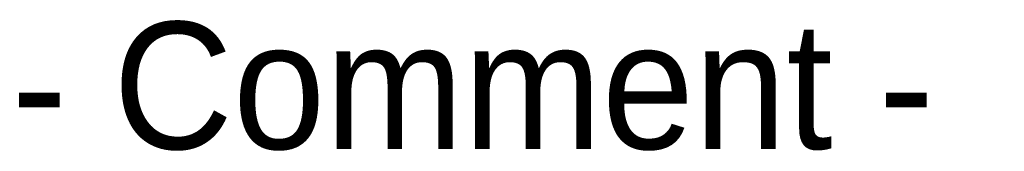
# Model space of a CAD drawing. Extents: x -12 to 408, y -4 to 293.
# Tile 3 of 10: x 242 to 263.45, y 80.19 to 83.05. Entities that reach past the tile are written whole.
import ezdxf

# ---------------------------------------------------------------- set-up
doc = ezdxf.new("R2010")
doc.units = 0
doc.header["$LTSCALE"] = 15
doc.header["$MEASUREMENT"] = 0
doc.layers.add('3', color=3, linetype='CONTINUOUS')
doc.styles.add('굴림', font='Gulim.ttf')

msp = doc.modelspace()

# ---------------------------------------------------------------- texts
at = {"layer": '3', "style": '굴림'}
msp.add_text('- Comment -', height=2.7648, dxfattribs=at).set_placement((241.8260664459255, 80.23445742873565))

doc.saveas('drawing.dxf')
